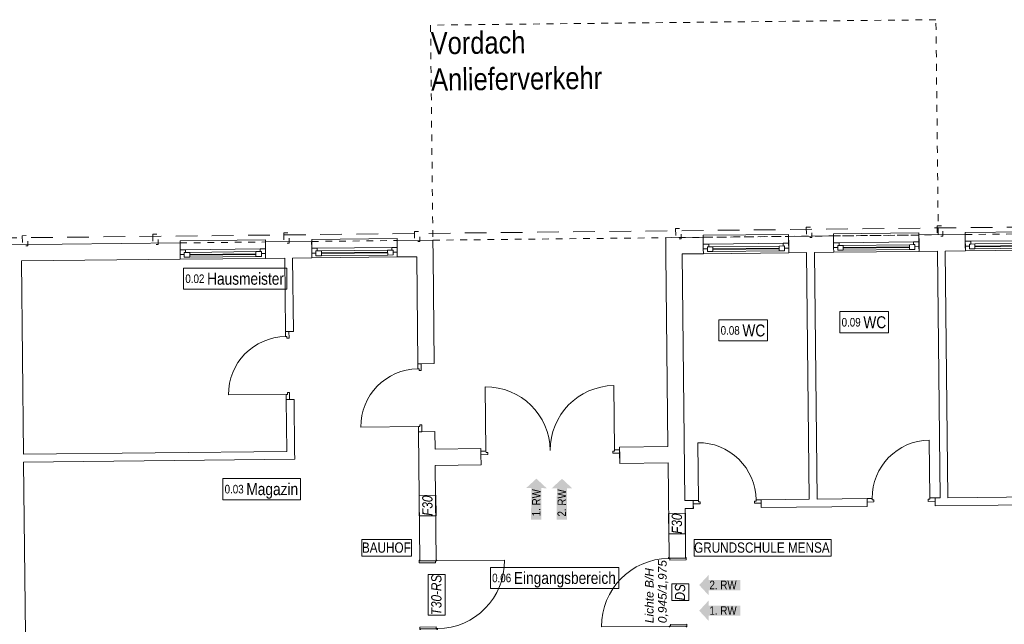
# Model space of a CAD drawing. Header units: metres. Extents: x -80 to 1923, y -189 to 69.
# Tile 34 of 149: x 861 to 876, y 29 to 38. Entities that reach past the tile are written whole.
import ezdxf

# ---------------------------------------------------------------- set-up
doc = ezdxf.new("R2010")
doc.units = ezdxf.units.M
doc.header["$MEASUREMENT"] = 0
for name, pattern in [('Strichlinie eng', [0.115, 0.075, -0.04]), ('Strichlinie_ eng', [0.115, 0.075, -0.04]), ('Strichlinie_ lang', [0.529167, 0.3175, -0.211667]), ('Untersicht', [0.1, 0.075, -0.025])]:
    doc.linetypes.add(name, pattern=pattern)
for name, color, linetype in [('00 Linien_Kreise_Splines', 7, 'Continuous'), ('00 Überdachte Pausenhalle', 7, 'Continuous'), ('10 Stütze Holz', 7, 'Continuous'), ('10 Wand außen', 7, 'Continuous'), ('10 Wand innen', 7, 'Continuous'), ('80 Raum', 7, 'Continuous'), ('97 Brandschutz', 7, 'Continuous'), ('97 Brandschutz Dokumentation', 7, 'Continuous'), ('Neubau_30 Dach', 7, 'Continuous')]:
    doc.layers.add(name, color=color, linetype=linetype)
doc.styles.add('ERSTELLTER_STIL_2', font='ARIALN.TTF')
doc.styles.add('ERSTELLTER_STIL_4', font='arial.ttf')
doc.styles.add('ERSTELLTER_STIL_5', font='ARIALN.TTF')

# ---------------------------------------------------------------- blocks, each defined once
blk = doc.blocks.new('Blockrahmentür 1-Fl 27_24')
at = {"layer": '10 Wand innen', "color": 7, "linetype": 'Continuous', "lineweight": 13}
for p, q in [((0.4225, 0), (0.4225, 0.845)), ((-0.4225, 0), (-0.4975, 0)), ((-0.4975, 0), (-0.4975, -0.05)), ((-0.4225, -0.02), (-0.4225, 0)), ((0.4225, -0.02), (0.4225, 0)), ((0.4225, 0), (0.4975, 0)), ((0.4975, 0), (0.4975, -0.05)), ((-0.4975, -0.05), (-0.3975, -0.05)), ((-0.3975, -0.02), (-0.4225, -0.02)), ((-0.3975, -0.05), (-0.3975, -0.02)), ((0.3975, -0.05), (0.3975, -0.02)), ((0.3975, -0.02), (0.4225, -0.02)), ((0.4975, -0.05), (0.3975, -0.05))]:
    blk.add_line(p, q, dxfattribs=at)
at = {"layer": '10 Wand innen', "color": 7, "linetype": 'Continuous', "lineweight": 9}
for p, q in [((-0.4975, 0), (-0.4975, -0.05)), ((-0.4975, 0), (-0.4975, -0.05)), ((0.4975, 0), (0.4975, -0.05)), ((0.4975, 0), (0.4975, -0.05)), ((-0.4975, -0.05), (-0.4975, -0.115)), ((0.4975, -0.05), (0.4975, -0.115))]:
    blk.add_line(p, q, dxfattribs=at)
blk.add_arc((0.4225, 0), 0.845, 90, 180, dxfattribs=at)
blk = doc.blocks.new('Blockrahmentür 1-Fl 27_26')
at = {"layer": '10 Wand innen', "color": 7, "linetype": 'Continuous', "lineweight": 13}
for p, q in [((0.495, -0.01), (0.495, 0.98)), ((-0.495, -0.01), (-0.5075, -0.01)), ((-0.5075, -0.01), (-0.5075, -0.02)), ((-0.5075, -0.02), (-0.4975, -0.02)), ((-0.4975, -0.02), (-0.4975, -0.26)), ((-0.495, -0.03), (-0.495, -0.01)), ((-0.47, -0.03), (-0.495, -0.03)), ((-0.47, -0.27), (-0.47, -0.03)), ((0.47, -0.27), (0.47, -0.03)), ((0.47, -0.03), (0.495, -0.03)), ((0.495, -0.03), (0.495, -0.01)), ((0.495, -0.01), (0.5075, -0.01)), ((0.5075, -0.02), (0.4975, -0.02)), ((0.4975, -0.02), (0.4975, -0.26)), ((0.5075, -0.01), (0.5075, -0.02)), ((-0.4975, -0.26), (-0.5075, -0.26)), ((-0.5075, -0.26), (-0.5075, -0.27)), ((-0.5075, -0.27), (-0.47, -0.27)), ((0.5075, -0.27), (0.47, -0.27)), ((0.4975, -0.26), (0.5075, -0.26)), ((0.5075, -0.26), (0.5075, -0.27))]:
    blk.add_line(p, q, dxfattribs=at)
at = {"layer": '10 Wand innen', "color": 7, "linetype": 'Continuous', "lineweight": 9}
for p, q in [((-0.4975, -0.26), (-0.4975, -0.02)), ((-0.4975, -0.26), (-0.4975, -0.02)), ((0.4975, -0.26), (0.4975, -0.02)), ((0.4975, -0.26), (0.4975, -0.02))]:
    blk.add_line(p, q, dxfattribs=at)
blk.add_arc((0.495, -0.01), 0.99, 90, 180, dxfattribs=at)
blk = doc.blocks.new('Blockrahmentür 1-Fl 27_27')
at = {"layer": '10 Wand innen', "color": 7, "linetype": 'Continuous', "lineweight": 13}
for p, q in [((0.4225, 0), (0.4225, 0.845)), ((-0.4225, 0), (-0.4975, 0)), ((-0.4975, 0), (-0.4975, -0.05)), ((-0.4225, -0.02), (-0.4225, 0)), ((0.4225, -0.02), (0.4225, 0)), ((0.4225, 0), (0.4975, 0)), ((0.4975, 0), (0.4975, -0.05)), ((-0.4975, -0.05), (-0.3975, -0.05)), ((-0.3975, -0.02), (-0.4225, -0.02)), ((-0.3975, -0.05), (-0.3975, -0.02)), ((0.3975, -0.05), (0.3975, -0.02)), ((0.3975, -0.02), (0.4225, -0.02)), ((0.4975, -0.05), (0.3975, -0.05))]:
    blk.add_line(p, q, dxfattribs=at)
at = {"layer": '10 Wand innen', "color": 7, "linetype": 'Continuous', "lineweight": 9}
for p, q in [((-0.4975, 0), (-0.4975, -0.05)), ((-0.4975, 0), (-0.4975, -0.05)), ((0.4975, 0), (0.4975, -0.05)), ((0.4975, 0), (0.4975, -0.05)), ((-0.4975, -0.05), (-0.4975, -0.24)), ((0.4975, -0.05), (0.4975, -0.24))]:
    blk.add_line(p, q, dxfattribs=at)
blk.add_arc((0.4225, 0), 0.845, 90, 180, dxfattribs=at)
blk = doc.blocks.new('Blockrahmentür 2-Fl 27')
at = {"layer": '10 Wand innen', "color": 7, "linetype": 'Continuous', "lineweight": 13}
for p, q in [((-0.941, 0), (-0.941, 0.941)), ((0.941, 0), (0.941, 0.941)), ((-0.941, 0), (-1.016, 0)), ((-1.016, 0), (-1.016, -0.05)), ((-0.941, -0.02), (-0.941, 0)), ((0.941, -0.02), (0.941, 0)), ((0.941, 0), (1.016, 0)), ((1.016, 0), (1.016, -0.05)), ((-1.016, -0.05), (-0.916, -0.05)), ((-0.916, -0.02), (-0.941, -0.02)), ((-0.916, -0.05), (-0.916, -0.02)), ((0.916, -0.05), (0.916, -0.02)), ((0.916, -0.02), (0.941, -0.02)), ((1.016, -0.05), (0.916, -0.05))]:
    blk.add_line(p, q, dxfattribs=at)
at = {"layer": '10 Wand innen', "color": 7, "linetype": 'Continuous', "lineweight": 9}
for p, q in [((-1.016, 0), (-1.016, 0.04)), ((-1.016, -0.05), (-1.016, 0)), ((-1.016, -0.05), (-1.016, 0)), ((1.016, 0), (1.016, 0.04)), ((1.016, -0.05), (1.016, 0)), ((1.016, -0.05), (1.016, 0)), ((-1.016, -0.2), (-1.016, -0.05)), ((1.016, -0.2), (1.016, -0.05))]:
    blk.add_line(p, q, dxfattribs=at)
for centre, start, end in [((-0.941, 0), 0, 90), ((0.941, 0), 90, 180)]:
    blk.add_arc(centre, 0.941, start, end, dxfattribs=at)
blk = doc.blocks.new('1-Flügelfenster 27')
at = {"layer": '10 Wand außen', "color": 7, "linetype": 'Continuous', "lineweight": 9}
for p, q in [((-0.625, 0.07), (0.625, 0.07)), ((-0.625, 0), (-0.625, 0.07)), ((-0.625, -0.07), (-0.625, 0)), ((-0.625, -0.07), (-0.625, 0)), ((0.625, 0), (0.625, 0.07)), ((0.625, -0.07), (0.625, 0)), ((0.625, -0.07), (0.625, 0)), ((-0.625, -0.17), (-0.625, -0.07)), ((0.625, -0.17), (0.625, -0.07)), ((-0.625, -0.17), (-0.625, -0.2)), ((-0.625, -0.2), (0.625, -0.2)), ((0.625, -0.2), (0.625, -0.17))]:
    blk.add_line(p, q, dxfattribs=at)
at = {"layer": '10 Wand außen', "color": 7, "linetype": 'Continuous', "lineweight": 13}
for p, q in [((-0.625, 0), (-0.565, 0)), ((-0.565, -0.03), (-0.565, 0.04)), ((-0.565, 0.04), (-0.485, 0.04)), ((-0.565, 0), (-0.565, -0.03)), ((-0.485, 0.04), (0.485, 0.04)), ((-0.485, 0.04), (-0.485, -0.03)), ((-0.485, 0.01), (0.485, 0.01)), ((0.485, -0.03), (0.485, 0.04)), ((0.485, 0.04), (0.565, 0.04)), ((0.565, 0.04), (0.565, -0.03)), ((0.565, -0.03), (0.565, 0)), ((0.565, 0), (0.625, 0)), ((-0.545, -0.07), (-0.625, -0.07)), ((-0.565, -0.03), (-0.545, -0.03)), ((-0.485, -0.03), (-0.565, -0.03)), ((-0.545, -0.03), (-0.545, -0.07)), ((0.545, -0.07), (-0.545, -0.07)), ((0.485, 0), (-0.485, 0)), ((0.485, -0.03), (-0.485, -0.03)), ((0.565, -0.03), (0.485, -0.03)), ((0.545, -0.07), (0.545, -0.03)), ((0.545, -0.03), (0.565, -0.03)), ((0.625, -0.07), (0.545, -0.07))]:
    blk.add_line(p, q, dxfattribs=at)
at = {"layer": '10 Wand außen', "color": 7, "linetype": 'Strichlinie eng', "lineweight": 9}
blk.add_line((-0.625, -0.17), (0.625, -0.17), dxfattribs=at)
blk = doc.blocks.new('Rechteckige Türöffnung 27_2')
at = {"layer": '10 Wand außen', "color": 7, "linetype": 'Continuous', "lineweight": 9}
for p, q in [((-1.705, 0), (-1.705, 0.24)), ((1.705, 0), (1.705, 0.24))]:
    blk.add_line(p, q, dxfattribs=at)
blk = doc.blocks.new('Pfeil gerade 27_2')
at = {"layer": '97 Brandschutz', "linetype": 'Continuous', "lineweight": 18, "true_color": 0x60cd00}
blk.add_hatch(color=72, dxfattribs=at).paths.add_polyline_path([(0.3, 0), (0.161, 0.15), (0.161, 0.075), (-0.3, 0.075), (-0.3, -0.075), (0.161, -0.075), (0.161, -0.15)])

msp = doc.modelspace()

# ---------------------------------------------------------------- linework, layer by layer
at = {"layer": '00 Linien_Kreise_Splines', "color": 7, "linetype": 'Strichlinie_ lang', "lineweight": 9}
msp.add_lwpolyline([(851.471, 15.498), (851.263, 34.977), (886.642, 35.355), (886.817, 15.793), (878.935, 15.706), (878.943, 14.203), (859.302, 13.993), (859.285, 15.582)], close=True, dxfattribs=at)
at = {"layer": '00 Überdachte Pausenhalle', "color": 7, "linetype": 'Continuous', "lineweight": 9, "flags": 128}
for points in [[(866.159, 30.42), (866.883, 30.42), (866.883, 30.667), (866.159, 30.667), (866.159, 30.42)], [(871.023, 30.42), (873.03, 30.42), (873.03, 30.667), (871.023, 30.667), (871.023, 30.42)]]:
    msp.add_lwpolyline(points, close=True, dxfattribs=at)
at = {"layer": '10 Stütze Holz', "color": 7, "linetype": 'Untersicht', "lineweight": 13, "flags": 128}
for points in [[(870.752, 35.216), (870.754, 35.066), (870.834, 35.067), (870.832, 35.216)], [(872.666, 35.236), (872.667, 35.086), (872.747, 35.087), (872.746, 35.237)], [(874.583, 35.257), (874.585, 35.107), (874.665, 35.107), (874.663, 35.257)], [(861.186, 35.113), (861.188, 34.964), (861.268, 34.964), (861.266, 35.114)], [(863.096, 35.134), (863.097, 34.984), (863.177, 34.985), (863.176, 35.135)], [(865.014, 35.154), (865.015, 35.004), (865.095, 35.005), (865.094, 35.155)], [(866.927, 35.175), (866.929, 35.025), (867.009, 35.026), (867.007, 35.176)]]:
    msp.add_lwpolyline(points, close=True, dxfattribs=at)
at = {"layer": '10 Wand außen', "color": 7, "linetype": 'Continuous', "lineweight": 9}
for p, q in [((866.674, 35.041), (866.675, 34.941)), ((867.201, 34.807), (867.198, 35.047)), ((870.61, 34.843), (870.608, 35.083)), ((871.156, 35.089), (871.157, 34.989)), ((872.407, 35.103), (872.408, 35.003)), ((873.064, 35.11), (873.065, 35.01)), ((874.315, 35.123), (874.316, 35.023)), ((874.993, 35.13), (874.994, 35.03)), ((863.496, 35.007), (863.497, 34.907)), ((863.497, 34.907), (863.498, 34.837)), ((864.747, 35.021), (864.748, 34.921)), ((864.748, 34.921), (864.749, 34.851)), ((865.423, 35.028), (865.425, 34.928)), ((865.425, 34.928), (865.425, 34.858)), ((866.675, 34.941), (866.676, 34.871)), ((871.157, 34.989), (871.158, 34.919)), ((871.158, 34.919), (871.159, 34.849)), ((872.408, 35.003), (872.409, 34.933)), ((872.409, 34.933), (872.409, 34.863)), ((873.065, 35.01), (873.066, 34.94)), ((873.066, 34.94), (873.067, 34.87)), ((874.316, 35.023), (874.317, 34.953)), ((874.317, 34.953), (874.317, 34.883)), ((874.994, 35.03), (874.994, 34.96)), ((874.994, 34.96), (874.995, 34.89)), ((863.498, 34.837), (863.499, 34.767)), ((864.749, 34.851), (864.749, 34.781)), ((865.425, 34.858), (865.426, 34.788)), ((866.676, 34.871), (866.677, 34.801))]:
    msp.add_line(p, q, dxfattribs=at)
at = {"layer": '10 Wand außen', "color": 7, "linetype": 'Continuous', "lineweight": 9, "flags": 128}
for points in [[(867.198, 35.047), (866.674, 35.041)], [(870.608, 35.083), (870.848, 35.086)], [(871.156, 35.089), (870.848, 35.086)], [(873.064, 35.11), (872.407, 35.103)], [(874.993, 35.13), (874.315, 35.123)], [(863.496, 35.007), (859.173, 34.961)], [(865.423, 35.028), (864.747, 35.021)], [(874.7, 34.887), (874.995, 34.89)], [(861.175, 34.743), (863.499, 34.767)], [(864.749, 34.781), (865.029, 34.784)], [(865.144, 34.785), (865.426, 34.788)], [(866.677, 34.801), (866.961, 34.804)], [(870.85, 34.846), (871.159, 34.849)], [(872.409, 34.863), (872.67, 34.865)], [(872.785, 34.867), (873.067, 34.87)], [(874.317, 34.883), (874.585, 34.886)]]:
    msp.add_lwpolyline(points, dxfattribs=at)
at = {"layer": '10 Wand innen', "color": 7, "linetype": 'Continuous', "lineweight": 9}
for p, q in [((865.041, 33.71), (865.091, 33.711)), ((865.091, 33.711), (865.156, 33.712)), ((866.977, 33.238), (867.027, 33.239)), ((867.027, 33.239), (867.217, 33.241)), ((865.051, 32.715), (865.101, 32.716)), ((865.101, 32.716), (865.166, 32.717)), ((866.988, 32.243), (867.038, 32.244)), ((867.038, 32.244), (867.228, 32.246)), ((869.932, 31.979), (869.932, 32.019)), ((867.901, 31.957), (867.901, 31.997)), ((867.901, 31.907), (867.901, 31.957)), ((867.903, 31.757), (867.901, 31.907)), ((869.933, 31.929), (869.932, 31.979)), ((869.934, 31.779), (869.933, 31.929)), ((871.01, 31.237), (871.011, 31.187)), ((871.011, 31.187), (871.012, 31.122)), ((872.005, 31.248), (872.006, 31.198)), ((872.006, 31.198), (872.007, 31.133)), ((873.556, 31.265), (873.556, 31.215)), ((873.556, 31.215), (873.557, 31.15)), ((874.551, 31.275), (874.551, 31.225)), ((874.551, 31.225), (874.552, 31.16)), ((867.008, 30.352), (867.248, 30.354)), ((870.898, 30.395), (870.658, 30.392))]:
    msp.add_line(p, q, dxfattribs=at)
at = {"layer": '10 Wand innen', "color": 7, "linetype": 'Continuous', "lineweight": 9, "flags": 128}
for points in [[(865.029, 34.784), (865.041, 33.71)], [(865.156, 33.712), (865.144, 34.785)], [(866.961, 34.804), (866.977, 33.238)], [(867.217, 33.241), (867.201, 34.807)], [(870.61, 34.843), (870.64, 32.026)], [(870.889, 31.236), (870.85, 34.846)], [(872.67, 34.865), (872.709, 31.256)], [(872.824, 31.257), (872.785, 34.867)], [(874.585, 34.886), (874.624, 31.276)], [(874.739, 31.277), (874.7, 34.887)], [(861.205, 31.913), (861.175, 34.743)], [(865.051, 32.715), (865.059, 31.954)], [(865.174, 31.955), (865.166, 32.717)], [(866.988, 32.243), (867.008, 30.352)], [(867.231, 31.99), (867.228, 32.246)], [(870.64, 32.026), (869.932, 32.019)], [(865.059, 31.954), (861.205, 31.913)], [(865.176, 31.84), (865.174, 31.955)], [(867.901, 31.997), (867.231, 31.99)], [(861.206, 31.798), (865.176, 31.84)], [(861.237, 28.858), (861.206, 31.798)], [(867.233, 31.75), (867.903, 31.757)], [(867.248, 30.354), (867.233, 31.75)], [(869.934, 31.779), (870.643, 31.786)], [(870.643, 31.786), (870.658, 30.392)], [(877.32, 31.305), (874.739, 31.277)], [(871.01, 31.237), (870.889, 31.236)], [(872.709, 31.256), (872.005, 31.248)], [(872.007, 31.133), (873.557, 31.15)], [(873.556, 31.265), (872.824, 31.257)], [(874.624, 31.276), (874.551, 31.275)], [(874.552, 31.16), (877.321, 31.19)], [(870.89, 31.121), (871.012, 31.122)], [(870.898, 30.395), (870.89, 31.121)]]:
    msp.add_lwpolyline(points, dxfattribs=at)
at = {"layer": '80 Raum', "color": 7, "linetype": 'Continuous', "lineweight": 9, "flags": 128}
for points in [[(863.549, 34.329), (865.058, 34.329), (865.058, 34.639), (863.549, 34.639), (863.549, 34.329)], [(871.387, 33.572), (872.096, 33.572), (872.096, 33.882), (871.387, 33.882), (871.387, 33.572)], [(873.158, 33.692), (873.867, 33.692), (873.867, 34.002), (873.158, 34.002), (873.158, 33.692)], [(864.124, 31.248), (865.262, 31.248), (865.262, 31.558), (864.124, 31.558), (864.124, 31.248)], [(868.041, 29.948), (869.922, 29.948), (869.922, 30.257), (868.041, 30.257), (868.041, 29.948)]]:
    msp.add_lwpolyline(points, close=True, dxfattribs=at)
at = {"layer": '97 Brandschutz', "color": 1, "linetype": 'Continuous', "lineweight": 13, "flags": 128}
for points in [[(867.246, 31.014), (867.243, 31.313), (866.996, 31.311), (866.999, 31.011), (867.246, 31.014)], [(870.898, 30.751), (870.895, 31.05), (870.648, 31.047), (870.651, 30.748), (870.898, 30.751)], [(867.377, 29.558), (867.377, 30.156), (867.13, 30.156), (867.13, 29.558), (867.377, 29.558)], [(870.944, 29.774), (870.944, 30.015), (870.697, 30.015), (870.697, 29.774), (870.944, 29.774)]]:
    msp.add_lwpolyline(points, close=True, dxfattribs=at)
at = {"layer": 'Neubau_30 Dach', "color": 7, "linetype": 'Strichlinie_ eng', "lineweight": 9}
msp.add_lwpolyline([(867.198, 35.047), (874.598, 35.126), (874.564, 38.274), (867.164, 38.195)], close=True, dxfattribs=at)

# ---------------------------------------------------------------- block references
at = {"layer": '10 Wand außen', "color": 7, "linetype": 'Continuous', "lineweight": 13, "xscale": -1}
for name, p, rotation in [('1-Flügelfenster 27', (864.123, 34.844), 180.6118029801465), ('1-Flügelfenster 27', (866.051, 34.865), 180.6118029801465), ('Rechteckige Türöffnung 27_2', (868.905, 34.825), 0.6118029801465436), ('1-Flügelfenster 27', (871.783, 34.926), 180.6118029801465), ('1-Flügelfenster 27', (873.691, 34.946), 180.6118029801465), ('1-Flügelfenster 27', (875.62, 34.967), 180.6118029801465)]:
    msp.add_blockref(name, p, dxfattribs=dict(at, rotation=rotation))
at = {"layer": '10 Wand innen', "color": 7, "linetype": 'Continuous', "lineweight": 13, "xscale": -1}
for name, p, rotation in [('Blockrahmentür 1-Fl 27_24', (865.046, 33.213), 90.61180298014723), ('Blockrahmentür 1-Fl 27_27', (866.983, 32.741), 90.61180298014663), ('Blockrahmentür 1-Fl 27_24', (871.508, 31.243), 0.6118029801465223), ('Blockrahmentür 1-Fl 27_26', (867.273, 29.857), 270.6118029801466), ('Blockrahmentür 1-Fl 27_26', (870.643, 29.894), 90.61180298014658)]:
    msp.add_blockref(name, p, dxfattribs=dict(at, rotation=rotation))
at = {"layer": '10 Wand innen', "color": 7, "linetype": 'Continuous', "lineweight": 13}
for name, p, rotation in [('Blockrahmentür 2-Fl 27', (868.917, 31.968), 0.6118029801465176), ('Blockrahmentür 1-Fl 27_24', (874.053, 31.27), 0.6118029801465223)]:
    msp.add_blockref(name, p, dxfattribs=dict(at, rotation=rotation))
at = {"layer": '97 Brandschutz', "color": 7, "linetype": 'Continuous', "lineweight": 13}
for p, rotation in [((868.713, 31.257), 89.75678164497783), ((869.088, 31.255), 89.75678164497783), ((871.398, 29.999), 180), ((871.398, 29.624), 180)]:
    msp.add_blockref('Pfeil gerade 27_2', p, dxfattribs=dict(at, rotation=rotation))

# ---------------------------------------------------------------- texts
at = {"layer": '00 Überdachte Pausenhalle', "color": 7, "linetype": 'Continuous', "lineweight": 9, "char_height": 0.15, "attachment_point": 1, "style": 'ERSTELLTER_STIL_2'}
for s, insert in [('\\A1;{\\pql;\\fArial Narrow|b0|i0|c0|p0;\\W1.000000;B\\fArial Narrow|b0|i0|c0|p0;\\W1.000000;AUHOF}', (866.159, 30.623)), ('\\A1;{\\pql;\\fArial Narrow|b0|i0|c0|p0;\\W1.000000;G\\fArial Narrow|b0|i0|c0|p0;\\W1.000000;RUNDSCHULE MENSA}', (871.023, 30.623))]:
    msp.add_mtext(s, dxfattribs=dict(at, insert=insert))
at = {"layer": '80 Raum', "color": 7, "linetype": 'Continuous', "lineweight": 9, "char_height": 0.125, "attachment_point": 7, "style": 'ERSTELLTER_STIL_2'}
for s, insert in [('\\A1;{\\pql;\\fArial Narrow|b0|i0|c0|p0;\\W1.000000;0.0\\fArial Narrow|b0|i0|c0|p0;\\W1.000000;2\\fArial Narrow|b0|i0|c0|p0;\\W1.000000; \\fArial Narrow|b0|i0|c0|p0;\\H1.400000x;\\W1.000000;Hausmeister}', (863.574, 34.393)), ('\\A1;{\\pql;\\fArial Narrow|b0|i0|c0|p0;\\W1.000000;0.0\\fArial Narrow|b0|i0|c0|p0;\\W1.000000;9\\fArial Narrow|b0|i0|c0|p0;\\W1.000000; \\fArial Narrow|b0|i0|c0|p0;\\H1.400000x;\\W1.000000;WC}', (873.183, 33.756)), ('\\A1;{\\pql;\\fArial Narrow|b0|i0|c0|p0;\\W1.000000;0.0\\fArial Narrow|b0|i0|c0|p0;\\W1.000000;8\\fArial Narrow|b0|i0|c0|p0;\\W1.000000; \\fArial Narrow|b0|i0|c0|p0;\\H1.400000x;\\W1.000000;WC}', (871.412, 33.636)), ('\\A1;{\\pql;\\fArial Narrow|b0|i0|c0|p0;\\W1.000000;0.0\\fArial Narrow|b0|i0|c0|p0;\\W1.000000;3\\fArial Narrow|b0|i0|c0|p0;\\W1.000000; \\fArial Narrow|b0|i0|c0|p0;\\H1.400000x;\\W1.000000;Magazin}', (864.149, 31.263)), ('\\A1;{\\pql;\\fArial Narrow|b0|i0|c0|p0;\\W1.000000;0.\\fArial Narrow|b0|i0|c0|p0;\\W1.000000;06\\fArial Narrow|b0|i0|c0|p0;\\W1.000000; \\fArial Narrow|b0|i0|c0|p0;\\H1.400000x;\\W1.000000;Eingangsbereich}', (868.066, 29.963))]:
    msp.add_mtext(s, dxfattribs=dict(at, insert=insert))
at = {"layer": '97 Brandschutz', "color": 7, "linetype": 'Continuous', "lineweight": 9, "char_height": 0.125, "attachment_point": 1, "rotation": 89.7568, "style": 'ERSTELLTER_STIL_2'}
for s, insert in [('\\A1;{\\pql;\\fArial Narrow|b0|i0|c0|p0;\\W1.000000;1. RW}', (868.648, 31.006)), ('\\A1;{\\pql;\\fArial Narrow|b0|i0|c0|p0;\\W1.000000;2\\fArial Narrow|b0|i0|c0|p0;\\W1.000000;. RW}', (869.023, 31.003))]:
    msp.add_mtext(s, dxfattribs=dict(at, insert=insert))
at = {"layer": '97 Brandschutz', "color": 1, "linetype": 'Continuous', "lineweight": 13, "char_height": 0.15, "attachment_point": 1, "style": 'ERSTELLTER_STIL_5'}
for s, insert, rotation in [('\\A1;{\\pql;\\fArial Narrow|b0|i1|c0|p0;\\W1.000000;F\\fArial Narrow|b0|i1|c0|p0;\\W1.000000;30}', (867.045, 31.012), 90.6118), ('\\A1;{\\pql;\\fArial Narrow|b0|i1|c0|p0;\\W1.000000;F\\fArial Narrow|b0|i1|c0|p0;\\W1.000000;30}', (870.697, 30.748), 90.6118), ('\\A1;{\\pql;\\fArial Narrow|b0|i1|c0|p0;\\W1.000000;T30-RS}', (867.174, 29.558), 90), ('\\A1;{\\pql;\\fArial Narrow|b0|i1|c0|p0;\\W1.000000;DS}', (870.742, 29.774), 90)]:
    msp.add_mtext(s, dxfattribs=dict(at, insert=insert, rotation=rotation))
at = {"layer": '97 Brandschutz', "color": 7, "linetype": 'Continuous', "lineweight": 9, "char_height": 0.125, "attachment_point": 1, "style": 'ERSTELLTER_STIL_2'}
for s, insert in [('\\A1;{\\pql;\\fArial Narrow|b0|i0|c0|p0;\\W1.000000;2\\fArial Narrow|b0|i0|c0|p0;\\W1.000000;. RW}', (871.248, 30.064)), ('\\A1;{\\pql;\\fArial Narrow|b0|i0|c0|p0;\\W1.000000;1. RW}', (871.248, 29.689))]:
    msp.add_mtext(s, dxfattribs=dict(at, insert=insert))
at = {"layer": '97 Brandschutz Dokumentation', "color": 7, "linetype": 'Continuous', "lineweight": 9, "insert": (870.304, 29.442), "char_height": 0.125, "attachment_point": 1, "rotation": 90, "line_spacing_factor": 0.923581, "style": 'ERSTELLTER_STIL_4'}
msp.add_mtext('\\A1;{\\pql;\\fArial|b0|i1|c0|p0;\\W1.000000;Lichte B/H\\P\\pql;\\fArial|b0|i1|c0|p0;\\W1.000000;0,94\\fArial|b0|i1|c0|p0;\\W1.000000;5\\fArial|b0|i1|c0|p0;\\W1.000000;/1,97\\fArial|b0|i1|c0|p0;\\W1.000000;5}', dxfattribs=at)
at = {"layer": 'Neubau_30 Dach', "color": 7, "linetype": 'Continuous', "lineweight": 9, "insert": (867.165, 38.093), "char_height": 0.325, "attachment_point": 1, "rotation": 0.6118, "line_spacing_factor": 0.984149, "style": 'ERSTELLTER_STIL_2'}
msp.add_mtext('\\A1;{\\pql;\\fArial Narrow|b0|i0|c0|p0;\\W1.000000;Vordach\\P\\pql;\\fArial Narrow|b0|i0|c0|p0;\\W1.000000;Anlieferverkehr}', dxfattribs=at)

doc.saveas('drawing.dxf')
